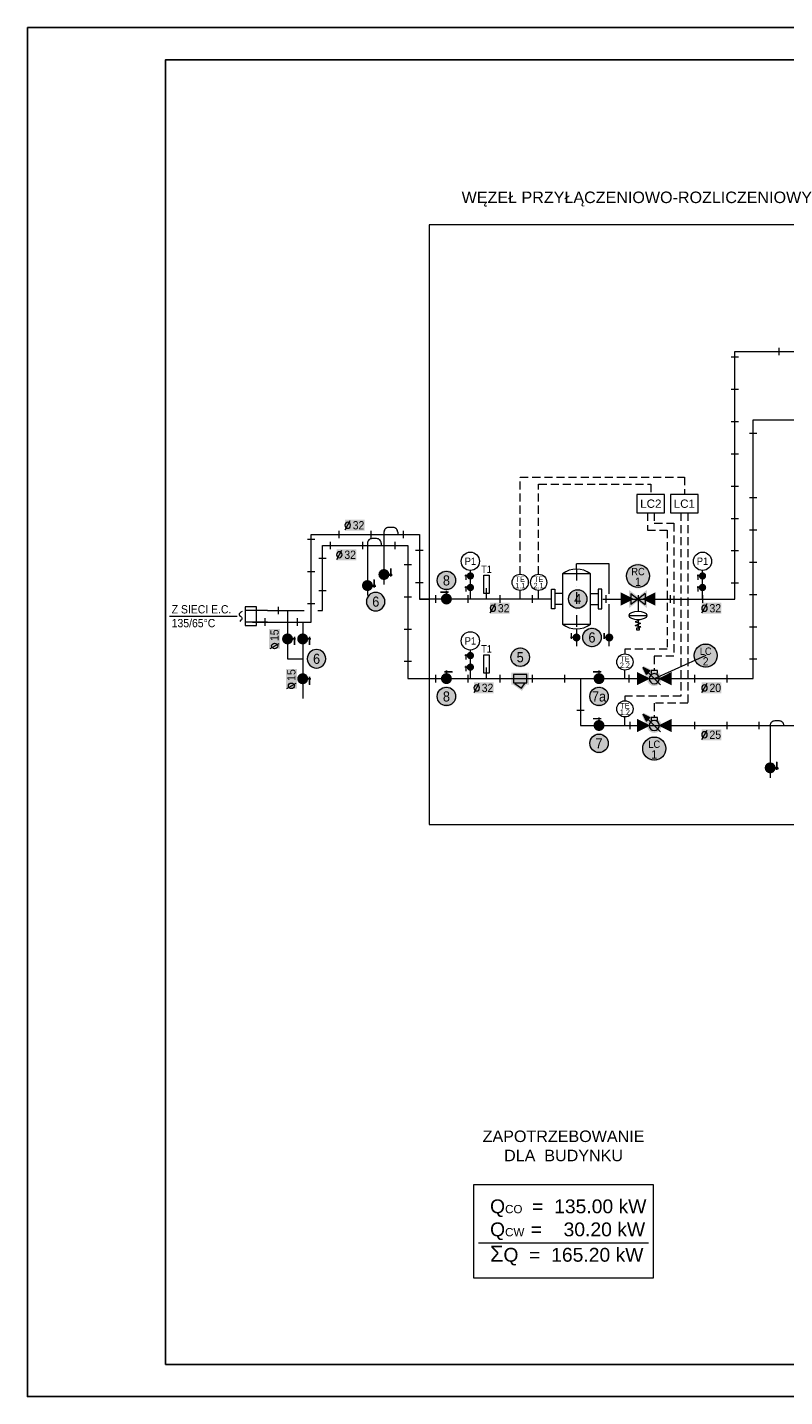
# Model space of a CAD drawing. Header units: millimetres. Extents: x -368 to 3832, y 6398 to 9368.
# Tile 1 of 5: x -368 to 1276, y 6398 to 9368. Entities that reach past the tile are written whole.
import ezdxf
from ezdxf.enums import TextEntityAlignment as Align
from ezdxf.lldxf.tags import DXFTag

# ---------------------------------------------------------------- set-up
doc = ezdxf.new("R2010")
doc.units = ezdxf.units.MM
for name, pattern in [('CONTINOUS', [0]), ('DASHDOT2', [0.5, 0.25, -0.125, 0, -0.125]), ('DASHED2', [0.375, 0.25, -0.125])]:
    doc.linetypes.add(name, pattern=pattern)
doc.layers.add('-- CO_opis', color=11, linetype='Continuous', lineweight=0)
doc.layers.add('-- CO_rury', color=11, linetype='Continuous', lineweight=9)
doc.layers.add('-- RAMKA', color=11, linetype='Continuous')
doc.styles.add('A', font='arial.ttf', dxfattribs={"width": 0.9})
doc.styles.add('Arial', font='arial.ttf')
doc.styles.add('ARIAL_INSTADT', font='arial.ttf', dxfattribs={"height": 0.18})
doc.styles.add('R', font='romans.shx')
doc.styles.get("Standard").update_dxf_attribs({"font": 'arial.ttf'})
tags = doc.linetypes.add('DASH', pattern=[15, 10, -5]).pattern_tags.tags
tags[6:7] = [DXFTag(74, 4), DXFTag(75, 0), DXFTag(340, '0'), DXFTag(46, 0.0), DXFTag(50, 0.0), DXFTag(44, 0.0), DXFTag(45, 0.0)]
tags[4:5] = [DXFTag(74, 4), DXFTag(75, 0), DXFTag(340, '0'), DXFTag(46, 0.0), DXFTag(50, 0.0), DXFTag(44, 0.0), DXFTag(45, 0.0)]
doc.linetypes.add('FENCELINE1', pattern='A,0.25,-0.1,[133,ltypeshp.shx,S=0.1,R=0,X=-0.1,Y=0],-0.1,1', length=1.45)

# ---------------------------------------------------------------- blocks, each defined once
blk = doc.blocks.new('FILTR')
blk.add_hatch(color=251).paths.add_polyline_path([(8.7, 6), (-8.7, 6), (-8.7, -6), (-5.9, -6), (-1.7, -12.1), (7, -6), (8.7, -6)])
at = {"color": 51}
blk.add_lwpolyline([(-6.7, 4), (6.7, 4), (6.7, -4), (-6.7, -4)], close=True, dxfattribs=at)
at = {"color": 11}
blk.add_lwpolyline([(5, -4), (5.4, -4.7), (-1.2, -9.3), (-4.8, -4)], dxfattribs=at)
blk = doc.blocks.new('-- fi_średnica_k')
blk.add_hatch(color=251).paths.add_polyline_path([(21.4, 32), (-21.4, 32), (-21.4, 8), (21.4, 8)])
at = {"insert": (-6.8, 20), "char_height": 20, "width": 56.29, "attachment_point": 6, "style": 'R'}
blk.add_mtext('{\\C11;%%C}', dxfattribs=at)
at = {"color": 7, "style": 'A', "width": 0.9, "flags": 12}
blk.add_attdef('SR', text='', height=18, dxfattribs=at).set_placement((8, 20), align=Align.MIDDLE_CENTER)
blk = doc.blocks.new('-- CZUJNIK TEMP.')
at = {"layer": '-- CO_rury', "color": 51}
blk.add_line((0, 0), (0, 18.5), dxfattribs=at)
at = {"layer": '-- CO_rury', "color": 11, "linetype": 'Continuous'}
blk.add_circle((0, 36.1), 17.6, dxfattribs=at)
at = {"color": 7, "style": 'A', "width": 0.9, "flags": 12}
for tag, p in [('OZN', (0, 33.1)), ('NR', (0, 19.3))]:
    blk.add_attdef(tag, text='', height=12, dxfattribs=at).set_placement(p, align=Align.BOTTOM_CENTER)
blk = doc.blocks.new('-- TERMOMETR')
at = {"layer": '-- CO_rury', "color": 51}
blk.add_line((0, 0), (0, 23.8), dxfattribs=at)
at = {"layer": '-- CO_rury', "color": 11, "linetype": 'Continuous'}
blk.add_lwpolyline([(-5.5, 51.8), (5.5, 51.8), (5.5, 12.2), (-5.5, 12.2)], close=True, dxfattribs=at)
at = {"color": 7, "style": 'A', "width": 0.9, "flags": 12}
blk.add_attdef('OZN', text='', height=16, dxfattribs=at).set_placement((0, 51.8), align=Align.BOTTOM_CENTER)
blk = doc.blocks.new('-- zawór_11')
blk.add_hatch(color=251).paths.add_polyline_path([(1, 7.2), (1, 8), (2.6, 8), (2.6, 10), (1, 10), (1, 10.7), (-1, 10.7), (-1, 10), (-7.9, 10), (-7.9, 8), (-1, 8), (-1, 7.2, 14.430703)])
at = {"color": 11, "linetype": 'Continuous'}
blk.add_line((2.6, 9), (-7.9, 9), dxfattribs=at)
at = {"color": 50, "linetype": 'Continuous'}
blk.add_line((0, 6.2), (0, 10.7), dxfattribs=at)
at = {"color": 11, "linetype": 'Continuous'}
blk.add_circle((0, 0), 5.25, dxfattribs=at)
blk = doc.blocks.new('-- MANOMETR')
at = {"layer": '-- CO_rury', "color": 51}
blk.add_line((0, 0), (0, 62.1), dxfattribs=at)
at = {"layer": '-- CO_rury', "color": 11, "linetype": 'Continuous'}
blk.add_circle((0, 81.9), 19.8, dxfattribs=at)
at = {"layer": '-- CO_rury', "linetype": 'Continuous', "lineweight": 0, "xscale": 1.1, "yscale": 1.1, "zscale": 0.001, "rotation": 90}
for p in [(0, 50), (0, 25)]:
    blk.add_blockref('-- zawór_11', p, dxfattribs=at)
at = {"color": 7, "style": 'A', "width": 0.9, "flags": 12}
blk.add_attdef('OZN', text='', height=16, dxfattribs=at).set_placement((0, 81.9), align=Align.MIDDLE_CENTER)
blk = doc.blocks.new('-- NR_22')
h = blk.add_hatch(color=251)
edge = h.paths.add_edge_path()
edge.add_arc((0, 30), 22, 0, 360)
at = {"color": 50}
blk.add_circle((0, 30), 20, dxfattribs=at)
at = {"style": 'A', "width": 0.9, "flags": 12}
blk.add_attdef('22', text='', height=22, dxfattribs=at).set_placement((0, 30, 0.1), align=Align.MIDDLE_CENTER)
blk = doc.blocks.new('-- FILTROODMULACZ')
at = {"layer": '-- CO_rury', "color": 11}
for p, q in [((125.8, 76), (54.6, 76)), ((54.6, 65), (54.6, 76)), ((125.8, 11.1), (125.8, 76)), ((125.8, -102), (125.8, -10.9))]:
    blk.add_line(p, q, dxfattribs=at)
at = {"layer": '-- CO_rury', "color": 50, "linetype": 'DASHDOT2', "ltscale": 100}
blk.add_line((54.6, 65), (54.6, -64.9), dxfattribs=at)
at = {"layer": '-- CO_rury', "color": 11, "ltscale": 0.5}
for p, q in [((84.9, 54.5), (24.4, 54.5)), ((24.4, 12.1), (7.8, 12.1)), ((84.9, 12.1), (101.5, 12.1)), ((24.4, -11.9), (7.8, -11.9)), ((84.9, -11.9), (101.5, -11.9)), ((24.4, -54.3), (84.9, -54.3))]:
    blk.add_line(p, q, dxfattribs=at)
at = {"layer": '-- CO_rury', "color": 11, "linetype": 'Continuous'}
blk.add_line((54.6, -64.9), (54.6, -102), dxfattribs=at)
at = {"layer": '-- CO_rury', "color": 91, "linetype": 'Continuous'}
for points in [[(24.4, 54.5), (24.4, -54.3)], [(84.9, -54.3), (84.9, 54.5)]]:
    blk.add_lwpolyline(points, dxfattribs=at)
at = {"layer": '-- CO_rury', "color": 51, "ltscale": 0.5}
for points in [[(0, 21.3), (7.8, 21.3), (7.8, -21.3), (0, -21.3)], [(109.3, 21.3), (101.5, 21.3), (101.5, -21.3), (109.3, -21.3)]]:
    blk.add_lwpolyline(points, close=True, dxfattribs=at)
at = {"layer": '-- CO_rury', "color": 91, "linetype": 'Continuous'}
for centre, start, end in [((54.6, 16.5), 51.4423, 128.5577), ((54.6, -16.4), 231.4423, 308.5577)]:
    blk.add_arc(centre, 48.5, start, end, dxfattribs=at)
at = {"layer": '-- CO_rury', "linetype": 'Continuous', "lineweight": 0, "xscale": -1.2, "yscale": 1.2, "rotation": 90}
for p in [(54.6, -83.5), (125.8, -83.5)]:
    blk.add_blockref('-- zawór_11', p, dxfattribs=at)
blk = doc.blocks.new('zawór')
blk.add_hatch(color=251).paths.add_polyline_path([(1, 7.2), (1, 8), (2.6, 8), (2.6, 10), (1, 10), (1, 10.7), (-1, 10.7), (-1, 10), (-7.9, 10), (-7.9, 8), (-1, 8), (-1, 7.2, 14.430703)])
at = {"color": 51, "linetype": 'Continuous'}
blk.add_line((2.6, 9), (-7.9, 9), dxfattribs=at)
at = {"color": 11, "linetype": 'Continuous'}
blk.add_line((0, 6.2), (0, 10.7), dxfattribs=at)
at = {"color": 51, "linetype": 'Continuous'}
blk.add_circle((0, 0), 5.25, dxfattribs=at)
blk = doc.blocks.new('redukcja')
h = blk.add_hatch(color=251)
h.paths.add_polyline_path([(-2, 7.3), (-2, -7.2), (12.4, 0)])
h.paths.add_polyline_path([(0, 4), (8, 0), (0, -4)], flags=0)
h.paths.add_polyline_path([(0, -4), (8, 0), (0, 4)], flags=16)
at = {"color": 51}
for p, q in [((0, 4), (0, -4)), ((8, 0), (0, 4)), ((8, 0), (0, -4))]:
    blk.add_line(p, q, dxfattribs=at)
blk = doc.blocks.new('++ REDUKTOR CIđCNIENIA')
h = blk.add_hatch(color=251)
h.paths.add_polyline_path([(-9.8, 12.4), (-19.6, 19.8), (-19.6, -19.8), (0, -5), (19.6, -19.8), (19.6, 19.8), (0, 5)])
h.paths.add_polyline_path([(19.6, 19.8), (19.5, 19.7)], flags=16)
h.paths.add_polyline_path([(19.6, 19.8), (19.5, 19.7)], flags=17)
at = {"layer": '-- CO_rury', "color": 51, "linetype": 'Continuous'}
for p, q in [((-15.6, 11.7), (0, 0)), ((-15.6, 11.7), (-15.6, -11.7)), ((0, 0), (-15.6, -11.7)), ((15.6, 11.7), (0, 0)), ((0, 0), (15.6, -11.7)), ((15.6, 11.7), (15.6, -11.7))]:
    blk.add_line(p, q, dxfattribs=at)
at = {"layer": '-- CO_rury'}
blk.add_line((0, 0), (0, -27.1), dxfattribs=at)
at = {"layer": '-- CO_rury', "color": 11, "linetype": 'Continuous'}
for p, q in [((-20, -35.8), (20, -35.8)), ((5.7, -44.3), (-6.2, -49.6)), ((-6.2, -49.6), (6.2, -52.1)), ((-6.2, -57.4), (6.2, -52.1)), ((-6.2, -57.4), (6.2, -59.8)), ((0, -44.4), (0, -63.2)), ((0, -63.2), (6.2, -59.7))]:
    blk.add_line(p, q, dxfattribs=at)
blk.add_lwpolyline([(3.5, -63.2), (-3.5, -63.2), (-3.5, -66.6), (3.5, -66.6)], close=True, dxfattribs=at)
at = {"layer": '-- CO_rury', "color": 51, "linetype": 'Continuous', "extrusion": (0, 0, -1)}
blk.add_ellipse((0, -35.8), major_axis=(-20, 0), ratio=0.430644, dxfattribs=at)
at = {"layer": '-- CO_rury', "linetype": 'Continuous', "yscale": 2, "zscale": 2}
for p, xscale in [((-33.7, 0.1), 2), ((33.7, 0.1), -2)]:
    blk.add_blockref('redukcja', p, dxfattribs=dict(at, xscale=xscale))
blk = doc.blocks.new('-- OPIS_REGUL')
h = blk.add_hatch(color=251)
edge = h.paths.add_edge_path()
edge.add_arc((0, 0), 27, 0, 360)
at = {"color": 50}
blk.add_circle((0, 0), 25, dxfattribs=at)
at = {"style": 'A', "width": 0.9, "flags": 12}
for tag, height, p in [('PION', 16, (0, 9.5)), ('NR', 18, (-0.1, -12.5))]:
    blk.add_attdef(tag, text='', height=height, dxfattribs=at).set_placement(p, align=Align.MIDDLE_CENTER)
blk = doc.blocks.new('końcówka')
at = {"color": 11, "linetype": 'Continuous', "ltscale": 100}
blk.add_open_spline([(-4.2, 6.8), (-6.6, 5.3), (-11.4, 2.4), (-1.8, -2.3), (-5.8, -5.8), (-7.7, -7.5)], degree=3, knots=[0, 0, 0, 0, 6.182358, 12.604954, 18.629599, 18.629599, 18.629599, 18.629599], dxfattribs=at)
blk = doc.blocks.new('CIEPŁOMIERZ')
h = blk.add_hatch(color=251)
h.paths.add_polyline_path([(16.6, 13.9), (13.9, 16.6), (-0.6, 9.7, -0.432721), (9.7, 0, -0.015695), (9.7, -0.6)])
h.paths.add_polyline_path([(-9.7, 0, 1), (9.7, 0, 1)])
h = blk.add_hatch()
h.set_pattern_fill('ANSI31', color=50, scale=0.12, angle=822.7078, style=0)
h.set_pattern_definition([(24.828524, (-2146.0964, -656.59452), (-0.159983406, 0.34578362), [])])
h.paths.add_polyline_path([(14.8, 14.8), (5.7, 10.4), (10.4, 5.7)])
at = {"color": 11}
for p, q in [((-8.1, -8.1), (8.1, 8.1)), ((14.8, 14.8), (5.7, 10.4)), ((5.7, 10.4), (10.4, 5.7)), ((10.4, 5.7), (14.8, 14.8))]:
    blk.add_line(p, q, dxfattribs=at)
at = {"color": 51}
blk.add_lwpolyline([(-4.3, 6.7), (-4.3, 10.6), (4.3, 10.6), (4.3, 6.7)], dxfattribs=at)
blk.add_circle((0, 0), 6.67, dxfattribs=at)
blk = doc.blocks.new('-- LICZNIK CIEPŁA')
at = {"layer": '-- CO_rury', "linetype": 'Continuous'}
for name, p, xscale, yscale, zscale in [('redukcja', (-33.7, 0.1), 2, 2, 2), ('CIEPŁOMIERZ', (0, 0), -1.650000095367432, 1.649999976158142, 1.1), ('redukcja', (33.7, 0.1), -2, 2, 2)]:
    blk.add_blockref(name, p, dxfattribs=dict(at, xscale=xscale, yscale=yscale, zscale=zscale))
blk = doc.blocks.new('*U5')
at = {"layer": '-- RAMKA', "color": 50}
blk.add_line((0, 2970), (300, 2970), dxfattribs=at)
blk.add_lwpolyline([(0, 2970), (4200, 2970), (4200, 0), (0, 0)], close=True, dxfattribs=at)
at = {"layer": '-- RAMKA', "color": 11}
blk.add_lwpolyline([(300, 69.4), (4130, 69.4), (4130, 2900), (300, 2900)], close=True, dxfattribs=at)

msp = doc.modelspace()

# ---------------------------------------------------------------- linework, layer by layer
at = {"layer": '-- CO_opis', "lineweight": 0}
msp.add_line((-59.6, 8090.4), (87.6, 8090.4), dxfattribs=at)
at = {"layer": '-- CO_opis'}
msp.add_line((1104.4, 8005.1), (992.8, 7955), dxfattribs=at)
at = {"layer": '-- CO_opis', "color": 11, "linetype": 'CONTINOUS', "lineweight": 0}
msp.add_line((611.4, 6731.6), (980.4, 6731.6), dxfattribs=at)
at = {"layer": '-- CO_opis', "color": 50, "linetype": 'CONTINOUS', "lineweight": 0}
msp.add_lwpolyline([(601.4, 6857.9), (990.4, 6857.9), (990.4, 6654.4), (601.4, 6654.4)], close=True, dxfattribs=at)
at = {"layer": '-- CO_rury', "color": 51, "ltscale": 100}
for p, q in [((1263.2, 8672.9), (1263.2, 8656.8)), ((1159.4, 8652.8), (1175.6, 8652.8)), ((1159.4, 8582.8), (1175.6, 8582.8)), ((1159.4, 8512.8), (1175.6, 8512.8)), ((1199.4, 8487.7), (1215.6, 8487.7)), ((1159.4, 8442.8), (1175.6, 8442.8)), ((1159.4, 8372.8), (1175.6, 8372.8)), ((1199.4, 8347.7), (1215.6, 8347.7)), ((1159.4, 8302.8), (1175.6, 8302.8)), ((239.8, 8257.8), (255.9, 8257.8)), ((307.9, 8275.9), (307.9, 8259.8)), ((377.9, 8275.9), (377.9, 8259.8)), ((447.9, 8275.9), (447.9, 8259.8)), ((1199.4, 8277.7), (1215.6, 8277.7)), ((289.7, 8251.9), (289.7, 8235.8)), ((359.7, 8251.9), (359.7, 8235.8)), ((429.7, 8251.9), (429.7, 8235.8)), ((490.9, 8232.8), (474.8, 8232.8)), ((1159.4, 8232.8), (1175.6, 8232.8)), ((264.8, 8216.6), (280.9, 8216.6)), ((465.9, 8202), (449.8, 8202)), ((1199.4, 8207.7), (1215.6, 8207.7)), ((239.8, 8187.8), (255.9, 8187.8)), ((408, 8179.4), (424.1, 8179.4)), ((264.8, 8146.6), (280.9, 8146.6)), ((372.1, 8155.4), (388.2, 8155.4)), ((490.9, 8162.8), (474.8, 8162.8)), ((1159.4, 8162.8), (1175.6, 8162.8)), ((176.6, 8111), (176.6, 8094.9)), ((239.8, 8117.8), (255.9, 8117.8)), ((465.9, 8132), (449.8, 8132)), ((517.9, 8135.9), (517.9, 8119.8)), ((587.9, 8135.9), (587.9, 8119.8)), ((657.9, 8135.9), (657.9, 8119.8)), ((727.9, 8135.9), (727.9, 8119.8)), ((887.5, 8135.9), (887.5, 8119.8)), ((957.5, 8135.9), (957.5, 8119.8)), ((1027.5, 8135.9), (1027.5, 8119.8)), ((1097.5, 8135.9), (1097.5, 8119.8)), ((1199.4, 8137.7), (1215.6, 8137.7)), ((147.8, 8086), (147.8, 8069.9)), ((217.8, 8086), (217.8, 8069.9)), ((465.9, 8062), (449.8, 8062)), ((1199.4, 8067.7), (1215.6, 8067.7)), ((465.9, 7992), (449.8, 7992)), ((1199.4, 7997.7), (1215.6, 7997.7)), ((517.9, 7963.1), (517.9, 7947)), ((587.9, 7963.1), (587.9, 7947)), ((657.9, 7963.1), (657.9, 7947)), ((727.9, 7963.1), (727.9, 7947)), ((797.9, 7963.1), (797.9, 7947)), ((867.9, 7963.1), (867.9, 7947)), ((937.9, 7963.1), (937.9, 7947)), ((1080, 7963.1), (1080, 7947)), ((1150, 7963.1), (1150, 7947)), ((840.9, 7886.3), (824.8, 7886.3)), ((940, 7861.5), (940, 7845.4)), ((1080, 7861.5), (1080, 7845.4)), ((1150, 7861.5), (1150, 7845.4)), ((1220, 7861.5), (1220, 7845.4)), ((1246.3, 7760), (1262.4, 7760))]:
    msp.add_line(p, q, dxfattribs=at)
at = {"layer": '-- CO_rury', "color": 11, "linetype": 'Continuous', "ltscale": 100}
for p, q in [((436, 8272.8), (436, 8267.8)), ((400.2, 8248.8), (400.2, 8243.8)), ((196.8, 8102.9), (196.8, 7998.1)), ((229.7, 8077.9), (229.7, 7911.7)), ((196.8, 7998.1), (229.7, 7998.1))]:
    msp.add_line(p, q, dxfattribs=at)
at = {"layer": '-- CO_rury', "color": 171, "linetype": 'Continuous', "ltscale": 100}
msp.add_line((769.4, 8127.8), (482.9, 8127.8), dxfattribs=at)
at = {"layer": '-- CO_rury', "color": 11, "linetype": 'DASH', "ltscale": 40}
for p, q in [((153.5, 8102.9), (104.5, 8102.9)), ((153.5, 8077.9), (104.5, 8077.9))]:
    msp.add_line(p, q, dxfattribs=at)
at = {"layer": '-- CO_rury', "color": 50, "linetype": 'FENCELINE1', "ltscale": 30}
msp.add_lwpolyline([(1405.6, 8939.1), (504.2, 8939.1), (504.2, 7639), (1405.6, 7639)], close=True, dxfattribs=at)
at = {"layer": '-- CO_rury', "color": 171, "linetype": 'Continuous', "ltscale": 100}
for points in [[(1167.5, 8127.8), (1167.5, 8127.8), (1167.5, 8664.9), (1418.9, 8664.9)], [(120.7, 8077.9), (247.9, 8077.9), (247.9, 8267.8), (310.9, 8267.8)], [(272.9, 8267.8), (482.9, 8267.8), (482.9, 8127.8), (503.9, 8127.8)], [(881.3, 8127.8), (1167.5, 8127.8)]]:
    msp.add_lwpolyline(points, dxfattribs=at)
at = {"layer": '-- CO_rury', "color": 171, "linetype": 'DASH', "ltscale": 4}
for points in [[(1142.6, 7955.1), (1207.5, 7955.1), (1207.5, 8516.2), (1418.9, 8516.2)], [(262.9, 8102.9), (272.9, 8102.9), (272.9, 8243.8), (272.9, 8243.8)], [(272.9, 8243.8), (457.9, 8243.8), (457.9, 7955.1), (1180.3, 7955.1)], [(153.5, 8102.9), (232.9, 8102.9)], [(832.9, 7955.1), (832.9, 7853.4), (1418.9, 7853.4)]]:
    msp.add_lwpolyline(points, dxfattribs=at)
at = {"layer": '-- CO_rury', "color": 11, "linetype": 'DASHED2', "ltscale": 70}
for points in [[(701.8, 8181.6), (701.8, 8392.1), (1058.1, 8392.1), (1058.1, 8354.6)], [(741.8, 8181.6), (741.8, 8377.1), (985.3, 8377.1), (985.3, 8354.6)], [(1050.6, 8314.6), (1050.6, 7917.2), (929.1, 7917.2), (929.1, 7907.2)], [(977.8, 8314.6), (977.8, 8277.1), (1020.6, 8277.1), (1020.6, 8018.8), (929.1, 8018.8), (929.1, 8008.8)], [(1065.6, 8314.6), (1065.6, 7902.2), (992.8, 7902.2), (992.8, 7870.8)], [(992.8, 8314.6), (992.8, 8292.1), (1035.6, 8292.1), (1035.6, 8003.8), (992.8, 8003.8), (992.8, 7972.5)]]:
    msp.add_lwpolyline(points, dxfattribs=at)
at = {"layer": '-- CO_rury', "color": 51, "linetype": 'Continuous'}
for points in [[(955.3, 8354.6), (955.3, 8314.6), (1015.3, 8314.6), (1015.3, 8354.6)], [(1028.1, 8354.6), (1028.1, 8314.6), (1088.1, 8314.6), (1088.1, 8354.6)]]:
    msp.add_lwpolyline(points, close=True, dxfattribs=at)
at = {"layer": '-- CO_rury', "color": 11, "linetype": 'Continuous', "ltscale": 100}
for points in [[(400.2, 8248.8, 0.414214), (390.2, 8258.8), (380.2, 8258.8, 0.414214), (370.2, 8248.8), (370.2, 8186.6)], [(436, 8272.8, 0.414214), (426, 8282.8), (416, 8282.8, 0.414214), (406, 8272.8), (406, 8210.6)], [(1274.3, 7853.4, 0.414214), (1264.3, 7863.4), (1254.3, 7863.4, 0.414214), (1244.3, 7853.4), (1244.3, 7791.2)]]:
    msp.add_lwpolyline(points, format="xyb", dxfattribs=at)
for points in [[(406, 8272.8), (406, 8159.6)], [(370.2, 8248.8), (370.2, 8135.6)], [(1244.3, 7853.4), (1244.3, 7740.2)]]:
    msp.add_lwpolyline(points, dxfattribs=at)
at = {"layer": '-- CO_rury', "color": 51}
msp.add_lwpolyline([(104.5, 8070.1), (129.4, 8070.1), (129.4, 8110.7), (104.5, 8110.7), (104.5, 8070.1)], dxfattribs=at)

# ---------------------------------------------------------------- block references
at = {"layer": '-- CO_opis', "lineweight": 0}
ref = msp.add_blockref('-- fi_średnica_k', (342.9, 8267.8), dxfattribs=dict(at, zscale=0.001))
ref.add_attrib('SR', '32', dxfattribs={"layer": '0', "color": 7, "height": 18, "style": 'A', "width": 0.9}).set_placement((350.9, 8287.8), align=Align.MIDDLE_CENTER)
ref = msp.add_blockref('-- fi_średnica_k', (324.7, 8203.8), dxfattribs=dict(at, zscale=0.001))
ref.add_attrib('SR', '32', dxfattribs={"layer": '0', "color": 7, "height": 18, "style": 'A', "width": 0.9}).set_placement((332.7, 8223.8), align=Align.MIDDLE_CENTER)
at = {"layer": '-- CO_opis'}
ref = msp.add_blockref('-- OPIS_REGUL', (957.5, 8177.8), dxfattribs=dict(at, zscale=0.001))
ref.add_attrib('PION', 'RC', dxfattribs={"layer": '0', "height": 16, "style": 'A', "width": 0.9}).set_placement((957.5, 8187.3), align=Align.MIDDLE_CENTER)
ref.add_attrib('NR', '1', dxfattribs={"layer": '0', "height": 18, "style": 'A', "width": 0.9}).set_placement((957.5, 8165.3), align=Align.MIDDLE_CENTER)
ref = msp.add_blockref('-- NR_22', (541.7, 8138.2), dxfattribs=dict(at, zscale=0.001))
ref.add_attrib('22', '8', dxfattribs={"layer": '0', "height": 22, "style": 'A', "width": 0.9}).set_placement((541.7, 8168.2, 0), align=Align.MIDDLE_CENTER)
ref = msp.add_blockref('-- NR_22', (388.1, 8092.1), dxfattribs=dict(at, xscale=-1, zscale=0.001))
ref.add_attrib('22', '6', dxfattribs={"layer": '0', "height": 22, "style": 'A', "width": 0.9}).set_placement((388.3, 8122.1, 0), align=Align.MIDDLE_CENTER)
ref = msp.add_blockref('-- NR_22', (826.7, 8097.9), dxfattribs=dict(at, zscale=0.001))
ref.add_attrib('22', '4', dxfattribs={"layer": '0', "height": 22, "style": 'A', "width": 0.9}).set_placement((826.7, 8127.9, 0), align=Align.MIDDLE_CENTER)
at = {"layer": '-- CO_opis', "lineweight": 0}
ref = msp.add_blockref('-- fi_średnica_k', (657.9, 8087.8), dxfattribs=dict(at, zscale=0.001))
ref.add_attrib('SR', '32', dxfattribs={"layer": '0', "color": 7, "height": 18, "style": 'A', "width": 0.9}).set_placement((665.9, 8107.8), align=Align.MIDDLE_CENTER)
ref = msp.add_blockref('-- fi_średnica_k', (1117.2, 8087.8), dxfattribs=dict(at, zscale=0.001))
ref.add_attrib('SR', '32', dxfattribs={"layer": '0', "color": 7, "height": 18, "style": 'A', "width": 0.9}).set_placement((1125.2, 8107.8), align=Align.MIDDLE_CENTER)
ref = msp.add_blockref('-- fi_średnica_k', (148.8, 8041.3), dxfattribs=dict(at, xscale=-1, zscale=0.001, rotation=270))
ref.add_attrib('SR', '15', dxfattribs={"layer": '0', "color": 7, "height": 18, "rotation": 90, "style": 'A', "width": 0.9}).set_placement((168.6, 8049.3), align=Align.MIDDLE_CENTER)
at = {"layer": '-- CO_opis'}
ref = msp.add_blockref('-- NR_22', (857.6, 8014.4), dxfattribs=dict(at, zscale=0.001))
ref.add_attrib('22', '6', dxfattribs={"layer": '0', "height": 22, "style": 'A', "width": 0.9}).set_placement((857.6, 8044.4, 0), align=Align.MIDDLE_CENTER)
ref = msp.add_blockref('-- NR_22', (259.7, 7968.1), dxfattribs=dict(at, xscale=-1, zscale=0.001))
ref.add_attrib('22', '6', dxfattribs={"layer": '0', "height": 22, "style": 'A', "width": 0.9}).set_placement((259.9, 7998.1, 0), align=Align.MIDDLE_CENTER)
ref = msp.add_blockref('-- NR_22', (701.8, 7971.6), dxfattribs=dict(at, zscale=0.001))
ref.add_attrib('22', '5', dxfattribs={"layer": '0', "height": 22, "style": 'A', "width": 0.9}).set_placement((701.8, 8001.6, 0), align=Align.MIDDLE_CENTER)
ref = msp.add_blockref('-- OPIS_REGUL', (1104.4, 8005.1), dxfattribs=dict(at, zscale=0.001))
ref.add_attrib('PION', 'LC', dxfattribs={"layer": '0', "height": 16, "style": 'A', "width": 0.9}).set_placement((1104.4, 8014.6), align=Align.MIDDLE_CENTER)
ref.add_attrib('NR', '2', dxfattribs={"layer": '0', "height": 18, "style": 'A', "width": 0.9}).set_placement((1104.4, 7992.6), align=Align.MIDDLE_CENTER)
at = {"layer": '-- CO_opis', "lineweight": 0}
ref = msp.add_blockref('-- fi_średnica_k', (185.3, 7954.9), dxfattribs=dict(at, xscale=-1, zscale=0.001, rotation=270))
ref.add_attrib('SR', '15', dxfattribs={"layer": '0', "color": 7, "height": 18, "rotation": 90, "style": 'A', "width": 0.9}).set_placement((205.1, 7962.9), align=Align.MIDDLE_CENTER)
at = {"layer": '-- CO_opis'}
ref = msp.add_blockref('-- NR_22', (541.7, 7886.5), dxfattribs=dict(at, zscale=0.001))
ref.add_attrib('22', '8', dxfattribs={"layer": '0', "height": 22, "style": 'A', "width": 0.9}).set_placement((541.7, 7916.5, 0), align=Align.MIDDLE_CENTER)
at = {"layer": '-- CO_opis', "lineweight": 0}
ref = msp.add_blockref('-- fi_średnica_k', (622.9, 7915.1), dxfattribs=dict(at, zscale=0.001))
ref.add_attrib('SR', '32', dxfattribs={"layer": '0', "color": 7, "height": 18, "style": 'A', "width": 0.9}).set_placement((630.9, 7935.1), align=Align.MIDDLE_CENTER)
at = {"layer": '-- CO_opis'}
ref = msp.add_blockref('-- NR_22', (872.9, 7886.5), dxfattribs=dict(at, zscale=0.001))
ref.add_attrib('22', '7a', dxfattribs={"layer": '0', "height": 22, "style": 'A', "width": 0.9}).set_placement((872.9, 7916.5, 0), align=Align.MIDDLE_CENTER)
at = {"layer": '-- CO_opis', "lineweight": 0}
ref = msp.add_blockref('-- fi_średnica_k', (1117.2, 7915.1), dxfattribs=dict(at, zscale=0.001))
ref.add_attrib('SR', '20', dxfattribs={"layer": '0', "color": 7, "height": 18, "style": 'A', "width": 0.9}).set_placement((1125.2, 7935.1), align=Align.MIDDLE_CENTER)
ref = msp.add_blockref('-- fi_średnica_k', (1117.2, 7813.4), dxfattribs=dict(at, zscale=0.001))
ref.add_attrib('SR', '25', dxfattribs={"layer": '0', "color": 7, "height": 18, "style": 'A', "width": 0.9}).set_placement((1125.2, 7833.4), align=Align.MIDDLE_CENTER)
at = {"layer": '-- CO_opis'}
ref = msp.add_blockref('-- NR_22', (872.9, 7784.8), dxfattribs=dict(at, zscale=0.001))
ref.add_attrib('22', '7', dxfattribs={"layer": '0', "height": 22, "style": 'A', "width": 0.9}).set_placement((872.9, 7814.8, 0), align=Align.MIDDLE_CENTER)
ref = msp.add_blockref('-- OPIS_REGUL', (992.8, 7803.3), dxfattribs=dict(at, zscale=0.001))
ref.add_attrib('PION', 'LC', dxfattribs={"layer": '0', "height": 16, "style": 'A', "width": 0.9}).set_placement((992.8, 7812.8), align=Align.MIDDLE_CENTER)
ref.add_attrib('NR', '1', dxfattribs={"layer": '0', "height": 18, "style": 'A', "width": 0.9}).set_placement((992.8, 7790.8), align=Align.MIDDLE_CENTER)
at = {"layer": '-- CO_rury', "color": 171, "linetype": 'Continuous', "ltscale": 100}
ref = msp.add_blockref('-- MANOMETR', (593.7, 8127.8), dxfattribs=at)
ref.add_attrib('OZN', 'P1', dxfattribs={"layer": '0', "color": 7, "height": 16, "style": 'A', "width": 0.9}).set_placement((593.7, 8209.8), align=Align.MIDDLE_CENTER)
ref = msp.add_blockref('-- MANOMETR', (1097.5, 8127.8), dxfattribs=at)
ref.add_attrib('OZN', 'P1', dxfattribs={"layer": '0', "color": 7, "height": 16, "style": 'A', "width": 0.9}).set_placement((1097.5, 8209.8), align=Align.MIDDLE_CENTER)
ref = msp.add_blockref('-- TERMOMETR', (628.7, 8127.8), dxfattribs=at)
ref.add_attrib('OZN', 'T1', dxfattribs={"layer": '0', "color": 7, "height": 16, "style": 'A', "width": 0.9}).set_placement((628.7, 8179.6), align=Align.BOTTOM_CENTER)
for name, p in [('-- FILTROODMULACZ', (769.4, 8127.8)), ('++ REDUKTOR CIđCNIENIA', (957.5, 8127.8))]:
    msp.add_blockref(name, p, dxfattribs=at)
at = {"layer": '-- CO_rury', "color": 131, "linetype": 'Continuous', "ltscale": 100, "yscale": 1.649999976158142, "zscale": 1.1, "rotation": 270}
for p, xscale in [((370.2, 8157), 1.650000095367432), ((406, 8181), 1.650000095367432), ((196.8, 8041.3), -1.650000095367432), ((229.7, 8041.3), -1.650000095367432), ((229.7, 7954.9), -1.650000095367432), ((1244.3, 7761.6), 1.650000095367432)]:
    msp.add_blockref('zawór', p, dxfattribs=dict(at, xscale=xscale))
at = {"layer": '-- CO_rury', "color": 171, "linetype": 'Continuous', "ltscale": 100}
ref = msp.add_blockref('-- CZUJNIK TEMP.', (701.8, 8127.8), dxfattribs=at)
ref.add_attrib('OZN', 'TE', dxfattribs={"layer": '0', "color": 7, "height": 12, "style": 'A', "width": 0.9}).set_placement((701.8, 8161), align=Align.BOTTOM_CENTER)
ref.add_attrib('NR', '1.1', dxfattribs={"layer": '0', "color": 7, "height": 12, "style": 'A', "width": 0.9}).set_placement((701.8, 8147.2), align=Align.BOTTOM_CENTER)
ref = msp.add_blockref('-- CZUJNIK TEMP.', (741.8, 8127.8), dxfattribs=at)
ref.add_attrib('OZN', 'TE', dxfattribs={"layer": '0', "color": 7, "height": 12, "style": 'A', "width": 0.9}).set_placement((741.8, 8161), align=Align.BOTTOM_CENTER)
ref.add_attrib('NR', '2.1', dxfattribs={"layer": '0', "color": 7, "height": 12, "style": 'A', "width": 0.9}).set_placement((741.8, 8147.2), align=Align.BOTTOM_CENTER)
at = {"layer": '-- CO_rury', "color": 131, "linetype": 'Continuous', "ltscale": 100}
for name, p, xscale, yscale, zscale in [('zawór', (541.7, 8127.8), 1.650000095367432, 1.649999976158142, 1.1), ('zawór', (541.7, 7955.1), -1.650000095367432, 1.649999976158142, 1.1), ('FILTR', (701.8, 7955.1), -2.200000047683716, 2.200000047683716, 2.2), ('zawór', (872.9, 7955.1), 1.650000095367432, 1.649999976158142, 1.1), ('zawór', (872.9, 7853.4), 1.650000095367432, 1.649999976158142, 1.1)]:
    msp.add_blockref(name, p, dxfattribs=dict(at, xscale=xscale, yscale=yscale, zscale=zscale))
at = {"layer": '-- CO_rury', "color": 51, "xscale": 1.5, "yscale": 1.5, "zscale": 0.001}
msp.add_blockref('końcówka', (104.5, 8090.4), dxfattribs=at)
at = {"layer": '-- CO_rury', "color": 171, "linetype": 'Continuous', "ltscale": 100}
ref = msp.add_blockref('-- MANOMETR', (593.7, 7955.1), dxfattribs=at)
ref.add_attrib('OZN', 'P1', dxfattribs={"layer": '0', "color": 7, "height": 16, "style": 'A', "width": 0.9}).set_placement((593.7, 8037), align=Align.MIDDLE_CENTER)
ref = msp.add_blockref('-- TERMOMETR', (628.7, 7955.1), dxfattribs=at)
ref.add_attrib('OZN', 'T1', dxfattribs={"layer": '0', "color": 7, "height": 16, "style": 'A', "width": 0.9}).set_placement((628.7, 8006.9), align=Align.BOTTOM_CENTER)
ref = msp.add_blockref('-- CZUJNIK TEMP.', (929.1, 7955.1), dxfattribs=at)
ref.add_attrib('OZN', 'TE', dxfattribs={"layer": '0', "color": 7, "height": 12, "style": 'A', "width": 0.9}).set_placement((929.1, 7988.2), align=Align.BOTTOM_CENTER)
ref.add_attrib('NR', '2.2', dxfattribs={"layer": '0', "color": 7, "height": 12, "style": 'A', "width": 0.9}).set_placement((929.1, 7974.4), align=Align.BOTTOM_CENTER)
at = {"layer": '-- CO_rury', "linetype": 'Continuous'}
for p in [(992.8, 7955), (992.8, 7853.3)]:
    msp.add_blockref('-- LICZNIK CIEPŁA', p, dxfattribs=at)
at = {"layer": '-- CO_rury', "color": 171, "linetype": 'Continuous', "ltscale": 100}
ref = msp.add_blockref('-- CZUJNIK TEMP.', (929.1, 7853.4), dxfattribs=at)
ref.add_attrib('OZN', 'TE', dxfattribs={"layer": '0', "color": 7, "height": 12, "style": 'A', "width": 0.9}).set_placement((929.1, 7886.6), align=Align.BOTTOM_CENTER)
ref.add_attrib('NR', '1.2', dxfattribs={"layer": '0', "color": 7, "height": 12, "style": 'A', "width": 0.9}).set_placement((929.1, 7872.7), align=Align.BOTTOM_CENTER)
at = {"layer": '-- RAMKA', "linetype": 'Continuous', "lineweight": 0}
msp.add_blockref('*U5', (-367.9, 6397.7), dxfattribs=at)

# ---------------------------------------------------------------- texts
at = {"layer": '-- CO_opis', "insert": (954.9, 8995.3), "char_height": 25, "attachment_point": 5}
msp.add_mtext('{\\fArial|b0|i0|c238|p34;WĘZEŁ PRZYŁĄCZENIOWO-ROZLICZENIOWY}', dxfattribs=at)
at = {"layer": '-- CO_opis', "insert": (-54.6, 8090.4), "char_height": 18, "attachment_point": 4, "style": 'A'}
msp.add_mtext('Z SIECI E.C.\\P135/65°C', dxfattribs=at)
at = {"layer": '-- CO_opis', "color": 11, "insert": (795.9, 6907.9), "char_height": 25, "attachment_point": 8, "style": 'Arial'}
msp.add_mtext('{\\fArial|b0|i0|c238|p34;ZAPOTRZEBOWANIE \\PDLA  BUDYNKU}', dxfattribs=at)
at = {"layer": '-- CO_opis', "color": 1, "insert": (636.4, 6753.8), "char_height": 30, "width": 341.268, "attachment_point": 4, "style": 'Arial'}
msp.add_mtext('Q{\\H0.6x;CO   \\H1.667x;=  135}.00 kW\\PQ{\\H0.6x;CW  \\H1.667x;=    30.20 kW\\P\\fSymbol|b0|i0|c2|p16;\\H1.169x;S\\fArial|b0|i0|c238|p32;\\H0.8551x;Q  =  165.20 kW}', dxfattribs=at)
at = {"layer": '-- CO_rury', "color": 11, "style": 'ARIAL_INSTADT'}
for s, p in [('LC2', (985.3, 8334.6)), ('LC1', (1058.1, 8334.6))]:
    msp.add_text(s, height=18, dxfattribs=at).set_placement(p, align=Align.MIDDLE_CENTER)

doc.saveas('drawing.dxf')
